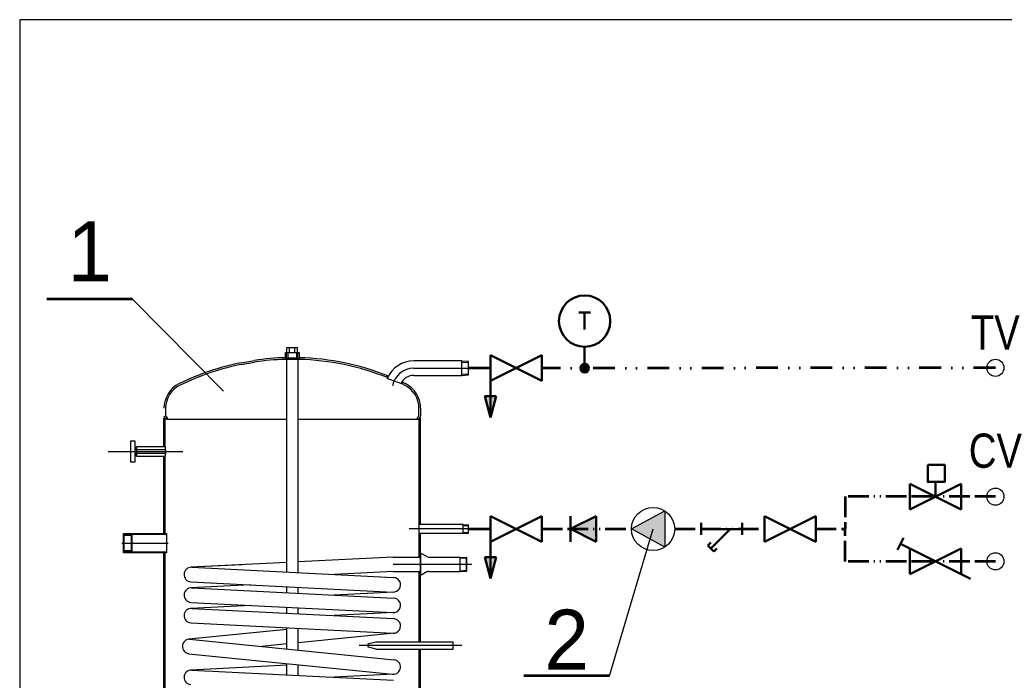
# Model space of a CAD drawing. Header units: millimetres. Extents: x -300186 to 535068, y -28581 to 763298.
# Tile 67 of 256: x -1727 to 4026, y 128144 to 132002. Entities that reach past the tile are written whole.
import ezdxf
from ezdxf.enums import TextEntityAlignment as Align

# ---------------------------------------------------------------- set-up
doc = ezdxf.new("R2010")
doc.units = ezdxf.units.MM
doc.header["$LTSCALE"] = 10
doc.linetypes.add('ACAD_ISO13W100', pattern=[37, 12, -3, 12, -3, 0.5, -3, 0.5, -3])
doc.linetypes.add('DIVIDE', pattern=[31.75, 12.7, -6.35, 0, -6.35, 0, -6.35])
for name, color, linetype, lineweight in [('035', 4, 'Continuous', 30), ('070', 1, 'Continuous', 53), ('ZTI-DPS-armatury', 7, 'Continuous', 50)]:
    doc.layers.add(name, color=color, linetype=linetype, lineweight=lineweight)
for name, color, linetype in [('Automatick__dimenzie_vodovodu', 7, 'Continuous'), ('CKBE0_12Z', 7, 'Continuous'), ('L_Vaillant_Logo___RFER__0', 7, 'Continuous')]:
    doc.layers.add(name, color=color, linetype=linetype)
doc.layers.add('netisk', color=30, linetype='Continuous', plot=False)
doc.styles.add('ARIAL', font='arial.ttf', dxfattribs={"width": 0.8})
doc.styles.add('laplan', font='txt', dxfattribs={"height": 2})

# ---------------------------------------------------------------- blocks, each defined once
blk = doc.blocks.new('*U578', base_point=(8629.8, 8586.9))
at = {"color": 0, "lineweight": -2}
for p, q in [((8629.8, 8604.1), (8629.8, 8569.7)), ((8749.8, 8604.1), (8749.8, 8569.7)), ((8629.8, 8586.2), (8749.8, 8586.2)), ((8715.3, 8586.2), (8658.8, 8529.6)), ((8649.9, 8538.4), (8658.4, 8546.9)), ((8649.9, 8538.4), (8667.6, 8520.7)), ((8667.6, 8520.7), (8676.1, 8529.2))]:
    blk.add_line(p, q, dxfattribs=at)
blk = doc.blocks.new('*U579')
at = {"color": 0, "linetype": 'ByBlock', "lineweight": -2}
for p, q in [((150, -37.5), (0, 37.5)), ((150, 37.5), (0, -37.5)), ((0, 37.5), (0, -37.5)), ((150, -37.5), (150, 37.5))]:
    blk.add_line(p, q, dxfattribs=at)
blk = doc.blocks.new('*U580')
at = {"linetype": 'ByBlock', "lineweight": -2}
blk.add_hatch(color=0, dxfattribs=at).paths.add_polyline_path([(75, 0), (0, 37.5), (0, -37.5)])
at = {"color": 0, "linetype": 'ByBlock', "lineweight": -2}
for p, q in [((75, 0), (0, 37.5)), ((0, 37.5), (0, -37.5)), ((75, 37.5), (75, -37.5)), ((75, 0), (0, -37.5))]:
    blk.add_line(p, q, dxfattribs=at)
blk = doc.blocks.new('*U581')
at = {"color": 0, "linetype": 'ByBlock', "lineweight": -2}
for p, q in [((150, -37.5), (0, 37.5)), ((150, 37.5), (0, -37.5)), ((0, 37.5), (0, -37.5)), ((150, -37.5), (150, 37.5))]:
    blk.add_line(p, q, dxfattribs=at)
blk = doc.blocks.new('*U582', base_point=(15687.6, 14241.3))
at = {"linetype": 'ByBlock', "lineweight": -2}
h = blk.add_hatch(color=0, dxfattribs=at)
h.paths.add_polyline_path([(15687.6, 14096.7), (15704.4, 14159.3), (15687.6, 14159.3)])
h.paths.add_polyline_path([(15687.6, 14096.7), (15687.6, 14159.3), (15670.8, 14159.3)])
at = {"color": 0, "linetype": 'ByBlock', "lineweight": -2}
for p, q in [((15687.6, 14241.3), (15687.6, 14096.7)), ((15670.8, 14159.3), (15687.6, 14159.3)), ((15687.6, 14096.7), (15670.8, 14159.3)), ((15687.6, 14096.7), (15704.4, 14159.3)), ((15704.4, 14159.3), (15687.6, 14159.3))]:
    blk.add_line(p, q, dxfattribs=at)
blk = doc.blocks.new('*U583', base_point=(2552, 940.9))
at = {"color": 0, "linetype": 'ByBlock', "lineweight": -2}
for p, q in [((2547.9, 1103.4), (2581.2, 1103.4)), ((2564.5, 1103.4), (2564.5, 1053.4)), ((2564.5, 1003.4), (2564.5, 953.4))]:
    blk.add_line(p, q, dxfattribs=at)
for centre, radius in [((2564.5, 1078.4), 75), ((2564.5, 940.9), 12.5)]:
    blk.add_circle(centre, radius, dxfattribs=at)
at = {"color": 7}
for points in [[(2555.1, 949.1), (2555.9, 931.8), (2555.9, 950)], [(2555.9, 950), (2556.9, 931), (2556.9, 950.8)], [(2555.9, 931.8), (2555.9, 950), (2556.9, 931)], [(2556.9, 931), (2556.9, 950.8), (2557.9, 951.5)], [(2556.9, 931), (2557.9, 930.3), (2557.9, 951.5)], [(2557.9, 951.5), (2559, 929.7), (2559, 952.1)], [(2557.9, 930.3), (2557.9, 951.5), (2559, 929.7)], [(2559, 929.7), (2559, 952.1), (2560.2, 952.6)], [(2559, 929.7), (2560.2, 929.2), (2560.2, 952.6)], [(2560.2, 952.6), (2561.4, 928.8), (2561.4, 953)], [(2560.2, 929.2), (2560.2, 952.6), (2561.4, 928.8)], [(2561.4, 953), (2562.6, 928.6), (2562.6, 953.3)], [(2561.4, 928.8), (2561.4, 953), (2562.6, 928.6)], [(2562.6, 953.3), (2563.9, 928.4), (2563.9, 953.4)], [(2562.6, 928.6), (2562.6, 953.3), (2563.9, 928.4)], [(2563.9, 953.4), (2565.2, 928.4), (2565.2, 953.4)], [(2563.9, 928.4), (2563.9, 953.4), (2565.2, 928.4)], [(2565.2, 953.4), (2566.4, 928.6), (2566.4, 953.3)], [(2565.2, 928.4), (2565.2, 953.4), (2566.4, 928.6)], [(2566.4, 953.3), (2567.7, 928.8), (2567.7, 953)], [(2566.4, 928.6), (2566.4, 953.3), (2567.7, 928.8)], [(2567.7, 953), (2568.9, 929.2), (2568.9, 952.6)], [(2567.7, 928.8), (2567.7, 953), (2568.9, 929.2)], [(2568.9, 952.6), (2570, 929.7), (2570, 952.1)], [(2568.9, 929.2), (2568.9, 952.6), (2570, 929.7)], [(2570, 952.1), (2571.1, 930.3), (2571.1, 951.5)], [(2570, 929.7), (2570, 952.1), (2571.1, 930.3)], [(2571.1, 951.5), (2572.2, 931), (2572.2, 950.8)], [(2571.1, 930.3), (2571.1, 951.5), (2572.2, 931)], [(2572.2, 931), (2572.2, 950.8), (2573.1, 950)], [(2572.2, 931), (2573.1, 931.8), (2573.1, 950)], [(2573.1, 950), (2574, 932.8), (2574, 949.1)], [(2573.1, 931.8), (2573.1, 950), (2574, 932.8)], [(2552, 940.9), (2552.1, 939.6), (2552.1, 942.2)], [(2552.1, 942.2), (2552.3, 938.4), (2552.3, 943.4)], [(2552.1, 939.6), (2552.1, 942.2), (2552.3, 938.4)], [(2552.3, 943.4), (2552.6, 937.2), (2552.6, 944.7)], [(2552.3, 938.4), (2552.3, 943.4), (2552.6, 937.2)], [(2552.6, 944.7), (2553, 936), (2553, 945.8)], [(2552.6, 937.2), (2552.6, 944.7), (2553, 936)], [(2553, 945.8), (2553.6, 934.8), (2553.6, 947)], [(2553, 936), (2553, 945.8), (2553.6, 934.8)], [(2553.6, 947), (2554.3, 933.8), (2554.3, 948)], [(2553.6, 934.8), (2553.6, 947), (2554.3, 933.8)], [(2554.3, 948), (2555.1, 932.8), (2555.1, 949.1)], [(2554.3, 933.8), (2554.3, 948), (2555.1, 932.8)], [(2555.1, 932.8), (2555.1, 949.1), (2555.9, 931.8)], [(2574, 949.1), (2574.8, 933.8), (2574.8, 948)], [(2574, 932.8), (2574, 949.1), (2574.8, 933.8)], [(2574.8, 948), (2575.5, 934.8), (2575.5, 947)], [(2574.8, 933.8), (2574.8, 948), (2575.5, 934.8)], [(2575.5, 934.8), (2575.5, 947), (2576, 945.8)], [(2575.5, 934.8), (2576, 936), (2576, 945.8)], [(2576, 945.8), (2576.5, 937.2), (2576.5, 944.7)], [(2576, 936), (2576, 945.8), (2576.5, 937.2)], [(2576.5, 944.7), (2576.8, 938.4), (2576.8, 943.4)], [(2576.5, 937.2), (2576.5, 944.7), (2576.8, 938.4)], [(2577, 939.6), (2576.8, 943.4), (2576.8, 938.4)], [(2577, 939.6), (2577, 942.2), (2576.8, 943.4)], [(2577, 939.6), (2577, 940.9), (2577, 942.2)], [(2577, 939.6), (2577, 940.9), (2577, 940.9)]]:
    blk.add_solid(points, dxfattribs=at)
blk = doc.blocks.new('*U584', base_point=(15687.6, 14241.3))
at = {"linetype": 'ByBlock', "lineweight": -2}
h = blk.add_hatch(color=0, dxfattribs=at)
h.paths.add_polyline_path([(15687.6, 14096.7), (15704.4, 14159.3), (15687.6, 14159.3)])
h.paths.add_polyline_path([(15687.6, 14096.7), (15687.6, 14159.3), (15670.8, 14159.3)])
at = {"color": 0, "linetype": 'ByBlock', "lineweight": -2}
for p, q in [((15687.6, 14241.3), (15687.6, 14096.7)), ((15670.8, 14159.3), (15687.6, 14159.3)), ((15687.6, 14096.7), (15670.8, 14159.3)), ((15687.6, 14096.7), (15704.4, 14159.3)), ((15704.4, 14159.3), (15687.6, 14159.3))]:
    blk.add_line(p, q, dxfattribs=at)
blk = doc.blocks.new('*U585')
at = {"color": 0, "linetype": 'ByBlock', "lineweight": -2}
for p, q in [((150, -37.5), (0, 37.5)), ((150, 37.5), (0, -37.5)), ((0, 37.5), (0, -37.5)), ((150, -37.5), (150, 37.5))]:
    blk.add_line(p, q, dxfattribs=at)
blk = doc.blocks.new('*U1216')
at = {"color": 0, "linetype": 'ByBlock', "lineweight": -2}
for p, q in [((150, -37.5), (0, 37.5)), ((150, 37.5), (0, -37.5)), ((0, 37.5), (0, -37.5)), ((150, -37.5), (150, 37.5))]:
    blk.add_line(p, q, dxfattribs=at)
blk = doc.blocks.new('*U1217', base_point=(15009.4, 16191.1))
at = {"color": 0, "linetype": 'ByBlock', "lineweight": -2}
for p, q in [((15036.7, 16242.2), (15027.9, 16260)), ((14859.4, 16228.6), (14859.4, 16153.6)), ((15009.4, 16228.6), (14859.4, 16153.6)), ((15009.4, 16153.6), (14859.4, 16228.6)), ((15009.4, 16228.6), (15036.7, 16242.2)), ((15009.4, 16153.6), (15009.4, 16228.6)), ((15036.7, 16242.2), (15045.6, 16224.5)), ((14859.4, 16153.6), (14832, 16139.9))]:
    blk.add_line(p, q, dxfattribs=at)

msp = doc.modelspace()

# ---------------------------------------------------------------- hatches: boundary and pattern name
at = {"layer": '035'}
msp.add_hatch(color=0, dxfattribs=at).paths.add_polyline_path([(2042.155, 128921.547), (2042.155, 129133.63), (1848.107, 129027.589)])

# ---------------------------------------------------------------- linework, layer by layer
for p, q in [((-1068.167, 130369.467, 0), (-537.135, 129831.563)), ((1719.008, 128170.637, 0), (1974.102, 129027.589))]:
    msp.add_line(p, q)
at = {"layer": '035', "color": 0}
for p, q in [((1848.107, 129027.589), (2042.155, 129133.63)), ((2042.155, 129133.63), (2042.155, 128921.547)), ((2042.155, 128921.547), (1848.107, 129027.589))]:
    msp.add_line(p, q, dxfattribs=at)
at = {"layer": '035'}
for centre in [(3974.102, 129968.751), (3974.102, 129216.61), (3974.102, 128838.568)]:
    msp.add_circle(centre, 50, dxfattribs=at)
at = {"layer": '035', "color": 0}
msp.add_circle((1974.102, 129027.589), 126, dxfattribs=at)
at = {"layer": '070'}
for p, q in [((-1068.167, 130369.467, 0), (-1568.167, 130369.467, 0)), ((1719.008, 128170.637, 0), (1219.008, 128170.637, 0))]:
    msp.add_line(p, q, dxfattribs=at)
at = {"layer": '070', "linetype": 'DIVIDE', "ltscale": 30}
msp.add_line((1024.274, 129967.025), (895.845, 129967.025), dxfattribs=at)
at = {"layer": '070', "linetype": 'DIVIDE'}
msp.add_line((3974.102, 129968.751), (1324.274, 129967.025), dxfattribs=at)
at = {"layer": '070', "color": 11, "linetype": 'ACAD_ISO13W100', "ltscale": 1.5}
msp.add_line((895.845, 129027.589), (1024.102, 129027.589), dxfattribs=at)
at = {"layer": '070', "color": 11, "linetype": 'ACAD_ISO13W100'}
for p, q in [((1324.102, 129027.589), (1848.102, 129027.589)), ((2100.102, 129027.589), (2624.102, 129027.589)), ((2924.102, 129027.589), (3096.414, 129027.589))]:
    msp.add_line(p, q, dxfattribs=at)
for points in [[(3974.102, 129216.61), (3096.414, 129216.61), (3096.414, 129027.589)], [(3974.102, 128838.568), (3096.414, 128838.568), (3096.414, 129027.589)]]:
    msp.add_lwpolyline(points, dxfattribs=at)
at = {"layer": 'L_Vaillant_Logo___RFER__0', "color": 0}
for p, q in [((-165.332, 130058.069), (-165.332, 130088.069)), ((-165.332, 130088.069), (-102.978, 130088.069)), ((-149.743, 130058.069), (-149.743, 130088.069)), ((-118.567, 130058.069), (-118.567, 130088.069)), ((-102.978, 130058.069), (-102.978, 130088.069)), ((-174.655, 130028.045), (-174.655, 130018.042)), ((-173.655, 130058.069), (-94.655, 130058.069)), ((-173.655, 130018.069), (-173.655, 130058.069)), ((-168.155, 130028.069), (-100.155, 130028.069)), ((-168.155, 130018.069), (-168.155, 130028.069)), ((-167.395, 130028.069), (-167.395, 130058.069)), ((-160.395, 130058.069), (-160.395, 130028.069)), ((-107.915, 130028.069), (-107.915, 130058.069)), ((-100.915, 130028.069), (-100.915, 130058.069)), ((-100.155, 130028.069), (-100.155, 130018.069)), ((-94.655, 130058.069), (-94.655, 130018.069)), ((-93.655, 130028.045), (-93.655, 130018.042)), ((-433.655, 129998.589), (-354.655, 130012.403)), ((-433.655, 129988.385), (-354.655, 130002.293)), ((-94.655, 130018.069), (-173.655, 130018.069)), ((-166.155, 128775.671), (-166.155, 130018.589)), ((-100.155, 128772.315), (-100.155, 130018.589)), ((855.845, 130009.425), (575.845, 130009.425)), ((575.845, 129967.025), (945.845, 129967.025)), ((855.845, 129924.625), (855.845, 130009.425)), ((855.845, 130009.425), (895.845, 130006.925)), ((855.845, 130002.425), (895.845, 129999.925)), ((895.845, 129927.125), (895.845, 130006.925)), ((420.845, 129912.136), (420.845, 129922.895)), ((575.845, 129924.625), (855.845, 129924.625)), ((855.845, 129931.625), (895.845, 129934.125)), ((855.845, 129924.625), (895.845, 129927.125)), ((500.138, 129876.485), (420.295, 129905.546)), ((510.845, 129872.832), (510.845, 129883.9)), ((-871.619, 129670.053), (-880.054, 129678.488)), ((-874.155, 129732.837), (-874.155, 129688.388)), ((-872.983, 129685.559), (-864.548, 129677.124)), ((596.238, 129677.124), (604.673, 129685.559)), ((611.745, 129678.488), (603.309, 129670.053)), ((605.845, 129688.388), (605.845, 129732.837)), ((615.845, 129732.837), (615.845, 129688.388)), ((-884.155, 129506.589), (-884.155, 129674.589)), ((-884.155, 129674.589), (-876.155, 129674.589)), ((-876.155, 129506.589), (-876.155, 129674.589)), ((-868.056, 129668.589), (-166.155, 129668.589)), ((-100.155, 129668.589), (599.774, 129668.589)), ((615.845, 129674.589), (607.845, 129674.589)), ((607.845, 129054.489), (607.845, 129674.589)), ((612.456, 129674.589), (610.151, 129676.894)), ((615.845, 129054.489), (615.845, 129674.589)), ((-1080.155, 129541.589), (-1080.155, 129417.589)), ((-1080.155, 129541.589), (-1054.155, 129541.589)), ((-1054.155, 129541.589), (-1054.155, 129417.589)), ((-874.155, 129506.589), (-1044.155, 129506.589)), ((-1044.155, 129506.589), (-1044.155, 129452.589)), ((-876.155, 129507.589), (-884.155, 129507.589)), ((-874.155, 129491.589), (-874.155, 129506.589)), ((-1210.155, 129479.589), (-774.155, 129479.589)), ((-1044.155, 129503.587), (-1054.155, 129503.587)), ((-1044.155, 129491.316), (-1054.155, 129491.316)), ((-1044.155, 129467.318), (-1054.155, 129467.318)), ((-1044.155, 129455.766), (-1054.155, 129455.766)), ((-1050.155, 129491.589), (-874.155, 129491.589)), ((-874.155, 129467.589), (-1050.155, 129467.589)), ((-1044.155, 129491.589), (-1044.155, 129502.589)), ((-1044.155, 129456.589), (-1044.155, 129467.589)), ((-1044.155, 129452.589), (-874.155, 129452.589)), ((-884.155, 129000.586), (-884.155, 129452.589)), ((-876.155, 129451.589), (-884.155, 129451.589)), ((-876.155, 129000.586), (-876.155, 129452.589)), ((-874.155, 129491.589), (-874.155, 129467.589)), ((-874.155, 129452.589), (-874.155, 129467.589)), ((-1054.155, 129417.589), (-1080.155, 129417.589)), ((-884.155, 129000.586), (-884.155, 129089.589)), ((-876.155, 129000.586), (-876.155, 129089.589)), ((605.845, 129054.489), (605.845, 129000.689)), ((863.845, 129054.489), (605.845, 129054.489)), ((863.845, 129000.689), (863.845, 129054.489)), ((863.845, 129054.489), (895.845, 129051.589)), ((863.845, 129047.489), (895.845, 129045.489)), ((895.845, 129003.589), (895.845, 129051.589)), ((-1120.155, 129000.586), (-870.155, 129000.586)), ((-1120.155, 128888.586), (-1120.155, 129000.586)), ((-1116.155, 128989.458), (-1120.155, 128993.458)), ((-1073.197, 128992.416), (-1119.113, 128992.416)), ((-1116.155, 128899.714), (-1116.155, 128989.458)), ((-1076.155, 128989.458), (-1116.155, 128989.458)), ((-1071.027, 128994.586), (-1076.155, 128989.458)), ((-1076.155, 128989.458), (-1076.155, 128899.714)), ((-873.155, 128994.586), (-1071.027, 128994.586)), ((-1071.027, 128994.586), (-1071.027, 128894.586)), ((-870.155, 129000.586), (-870.155, 128888.586)), ((955.845, 129027.589), (547.845, 129027.589)), ((863.845, 129000.689), (605.845, 129000.689)), ((607.845, 128866.089), (607.845, 129000.689)), ((615.845, 128999.589), (607.845, 128999.589)), ((615.845, 128777.089), (615.845, 129000.689)), ((863.845, 129007.689), (895.845, 129009.689)), ((863.845, 129000.689), (895.845, 129003.589)), ((-1130.155, 128944.586), (-860.155, 128944.586)), ((-1120.155, 128895.714), (-1116.155, 128899.714)), ((-870.155, 128888.586), (-1120.155, 128888.586)), ((-1073.197, 128896.756), (-1119.113, 128896.756)), ((-1076.155, 128899.714), (-1116.155, 128899.714)), ((-1076.155, 128899.714), (-1071.027, 128894.586)), ((-1071.027, 128894.586), (-873.155, 128894.586)), ((-884.155, 128789.589), (-884.155, 128888.586)), ((-884.155, 128839.589), (-884.155, 128888.586)), ((-876.155, 128789.589), (-876.155, 128888.586)), ((-876.155, 128839.589), (-876.155, 128888.586)), ((615.845, 128879.083), (619.309, 128885.083)), ((615.845, 128879.083), (615.845, 128777.089)), ((651.204, 128866.668), (619.309, 128885.083)), ((-166.155, 128832.416), (-726.308, 128803.934)), ((-427.155, 128819.145), (-726.308, 128803.934)), ((454.768, 128863.989), (-100.155, 128835.772)), ((454.768, 128863.989), (615.845, 128863.989)), ((455.845, 128821.589), (914.211, 128821.589)), ((615.845, 128866.089), (615.845, 128777.089)), ((615.845, 128866.089), (615.845, 128777.089)), ((615.845, 128866.089), (615.845, 128777.089)), ((615.845, 128866.089), (615.845, 128777.089)), ((661.204, 128863.989), (845.845, 128863.989)), ((845.845, 128863.989), (883.72, 128861.621)), ((845.845, 128779.189), (845.845, 128863.989)), ((845.845, 128858.989), (885.845, 128856.489)), ((883.72, 128861.621), (885.845, 128859.36)), ((883.845, 128781.564), (883.845, 128861.489)), ((885.845, 128783.818), (885.845, 128859.36)), ((-884.155, 127139.589), (-884.155, 128789.589)), ((-876.155, 127139.589), (-876.155, 128789.589)), ((-722.002, 128803.934), (457.998, 128743.934)), ((457.998, 128779.243), (110.789, 128761.589)), ((456.922, 128779.189), (615.845, 128779.189)), ((607.845, 128529.089), (607.845, 128777.089)), ((615.845, 128777.089), (615.845, 128764.095)), ((615.845, 128366.38), (615.845, 128777.089)), ((615.845, 128764.095), (619.309, 128758.095)), ((651.204, 128776.509), (619.309, 128758.095)), ((661.204, 128779.189), (845.845, 128779.189)), ((845.845, 128784.189), (885.845, 128786.689)), ((845.845, 128779.189), (883.72, 128781.556)), ((883.72, 128781.556), (885.845, 128783.818)), ((-726.308, 128719.243), (453.692, 128659.243)), ((-379.099, 128701.589), (-726.308, 128683.934)), ((-722.002, 128683.934), (457.998, 128623.934)), ((-166.155, 128655.671), (-166.155, 128690.761)), ((-100.155, 128652.315), (-100.155, 128687.405)), ((457.998, 128659.243), (110.789, 128641.589)), ((-726.308, 128599.243), (453.692, 128539.243)), ((-379.099, 128581.589), (-726.308, 128563.934)), ((-722.002, 128563.934), (457.998, 128503.934)), ((-166.155, 128535.671), (-166.155, 128570.761)), ((-100.155, 128532.315), (-100.155, 128567.405)), ((457.998, 128539.243), (110.789, 128521.589)), ((607.845, 128366.38), (607.845, 128529.089)), ((-726.308, 128479.243), (453.692, 128419.243)), ((-166.155, 128441.481), (-738.409, 128383.775)), ((-166.155, 128326.926), (-166.155, 128450.761)), ((-100.155, 128320.271), (-100.155, 128447.405)), ((460.099, 128419.403), (-100.155, 128362.906)), ((-734.155, 128384.204), (460.099, 128263.775)), ((-166.155, 128356.251), (-311.556, 128341.589)), ((354.682, 128366.098), (313.486, 128356.098)), ((805.845, 128366.38), (357.041, 128366.38)), ((805.845, 128326.38), (805.845, 128366.38)), ((-738.409, 128299.403), (451.591, 128179.403)), ((855.845, 128346.38), (255.845, 128346.38)), ((354.682, 128326.662), (313.486, 128336.662)), ((357.041, 128326.38), (805.845, 128326.38)), ((607.845, 127959.589), (607.845, 128326.38)), ((615.845, 127959.589), (615.845, 128326.38)), ((-166.155, 128175.671), (-166.155, 128241.696)), ((-166.155, 128232.416), (-726.308, 128203.934)), ((-722.002, 128203.934), (457.998, 128143.934)), ((-100.155, 128172.315), (-100.155, 128235.041)), ((457.998, 128179.243), (110.789, 128161.589))]:
    msp.add_line(p, q, dxfattribs=at)
for centre, radius, start, end in [((-134.155, 128518.589), 1510, 91.4989679, 98.3967255), ((-134.155, 128518.589), 1510, 68.1723037, 88.4630746), ((-134.155, 128518.589), 1510, 101.440159, 115.9149847), ((-134.155, 128518.589), 1500, 101.5174673, 115.9149847), ((-134.155, 128518.589), 1500, 91.5471741, 98.453112), ((-134.155, 128518.589), 1500, 68.2027725, 88.4528259), ((575.845, 129841.025), 168.4, 90, 157.4717661), ((575.845, 129841.025), 126, 90, 169.7262574), ((575.845, 129841.025), 83.6, 90, 154.9021709), ((-724.155, 129732.837), 160, 115.9149847, 180), ((-724.155, 129732.837), 150, 115.9149847, 180), ((-134.155, 128518.589), 1500, 64.0850153, 64.9616311), ((-134.155, 128518.589), 1510, 64.0850153, 64.9326743), ((455.845, 129732.837), 150, 0, 64.0850153), ((455.845, 129732.837), 160, 0, 64.0850153), ((-870.155, 129688.388), 14, 180, 225), ((-870.155, 129688.388), 4, 180, 225), ((601.845, 129688.388), 4, 315, 0), ((601.845, 129688.388), 14, 315, 0), ((-868.084, 129673.589), 5, 225, 45), ((599.774, 129673.589), 5, 135, 315), ((-873.155, 128997.586), 3, 270, 0), ((-873.155, 128891.586), 3, 0, 90), ((661.204, 128883.989), 20, 240, 270), ((-724.155, 128761.589), 42.4, 87.0891622, 267.0891622), ((661.204, 128759.189), 20, 90, 120), ((455.845, 128701.589), 42.4, 267.0891622, 87.0891622), ((-724.155, 128641.589), 42.4, 87.0891622, 267.0891622), ((455.845, 128581.589), 42.4, 267.0891622, 87.0891622), ((-724.155, 128521.589), 42.4, 87.0891622, 267.0891622), ((455.845, 128461.589), 42.4, 267.0891622, 87.0891622), ((-734.155, 128341.589), 42.4, 87.0891622, 267.0891622), ((315.845, 128346.38), 10, 103.6440848, 256.3559152), ((357.041, 128356.38), 10, 90, 103.6440848), ((357.041, 128336.38), 10, 256.3559152, 270), ((455.845, 128221.589), 42.4, 264.0628828, 84.0628828), ((-724.155, 128161.589), 42.4, 87.0891622, 267.0891622)]:
    msp.add_arc(centre, radius, start, end, dxfattribs=at)
at = {"layer": 'netisk'}
msp.add_lwpolyline([(-1727.089, 117151.897), (8772.911, 117151.897), (8772.911, 132001.897), (-1727.089, 132001.897), (-1727.089, 117151.897)], dxfattribs=at)
at = {"layer": 'ZTI-DPS-armatury', "elevation": 0}
msp.add_lwpolyline([(3578.347, 129402.131), (3678.347, 129402.131), (3678.347, 129302.131), (3578.347, 129302.131), (3578.347, 129402.131)], dxfattribs=at)
at = {"layer": 'ZTI-DPS-armatury'}
msp.add_lwpolyline([(3624.015, 129216.61), (3624.015, 129302.131)], dxfattribs=at)

# ---------------------------------------------------------------- block references
at = {"layer": 'ZTI-DPS-armatury', "xscale": 2, "yscale": 2, "zscale": 2}
for name, p in [('*U583', (1549.102, 129967.025)), ('*U584', (1024.274, 129967.025)), ('*U578', (2254.113, 129028.338)), ('*U582', (1024.102, 129027.589))]:
    msp.add_blockref(name, p, dxfattribs=at)
for name, p, rotation in [('*U585', (1324.274, 129967.025), 179.9999999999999), ('*U1216', (3774.015, 129216.61), 179.9999999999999), ('*U581', (1324.102, 129027.589), 179.9999999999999), ('*U580', (1640.466, 129027.589), 180), ('*U579', (2924.102, 129027.589), 179.9999999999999)]:
    msp.add_blockref(name, p, dxfattribs=dict(at, rotation=rotation))
at = {"layer": 'ZTI-DPS-armatury', "xscale": -2, "yscale": 2}
msp.add_blockref('*U1217', (3474.015, 128838.568), dxfattribs=at)

# ---------------------------------------------------------------- texts
at = {"layer": 'Automatick__dimenzie_vodovodu', "color": 1, "insert": (3973.489, 130075.572), "char_height": 200, "width": 632.09757, "attachment_point": 8, "style": 'ARIAL'}
msp.add_mtext('TV', dxfattribs=at)
at = {"layer": 'Automatick__dimenzie_vodovodu', "color": 11, "insert": (3974.102, 129483.433), "char_height": 200, "width": 632.09757, "attachment_point": 5, "style": 'ARIAL'}
msp.add_mtext('CV', dxfattribs=at)
at = {"layer": 'CKBE0_12Z', "style": 'laplan'}
for s, p in [('1', (-1318.167, 130369.467, 0)), ('2', (1469.008, 128101.388, 0))]:
    msp.add_text(s, height=350, dxfattribs=at).set_placement(p, align=Align.BOTTOM_CENTER)

doc.saveas('drawing.dxf')
